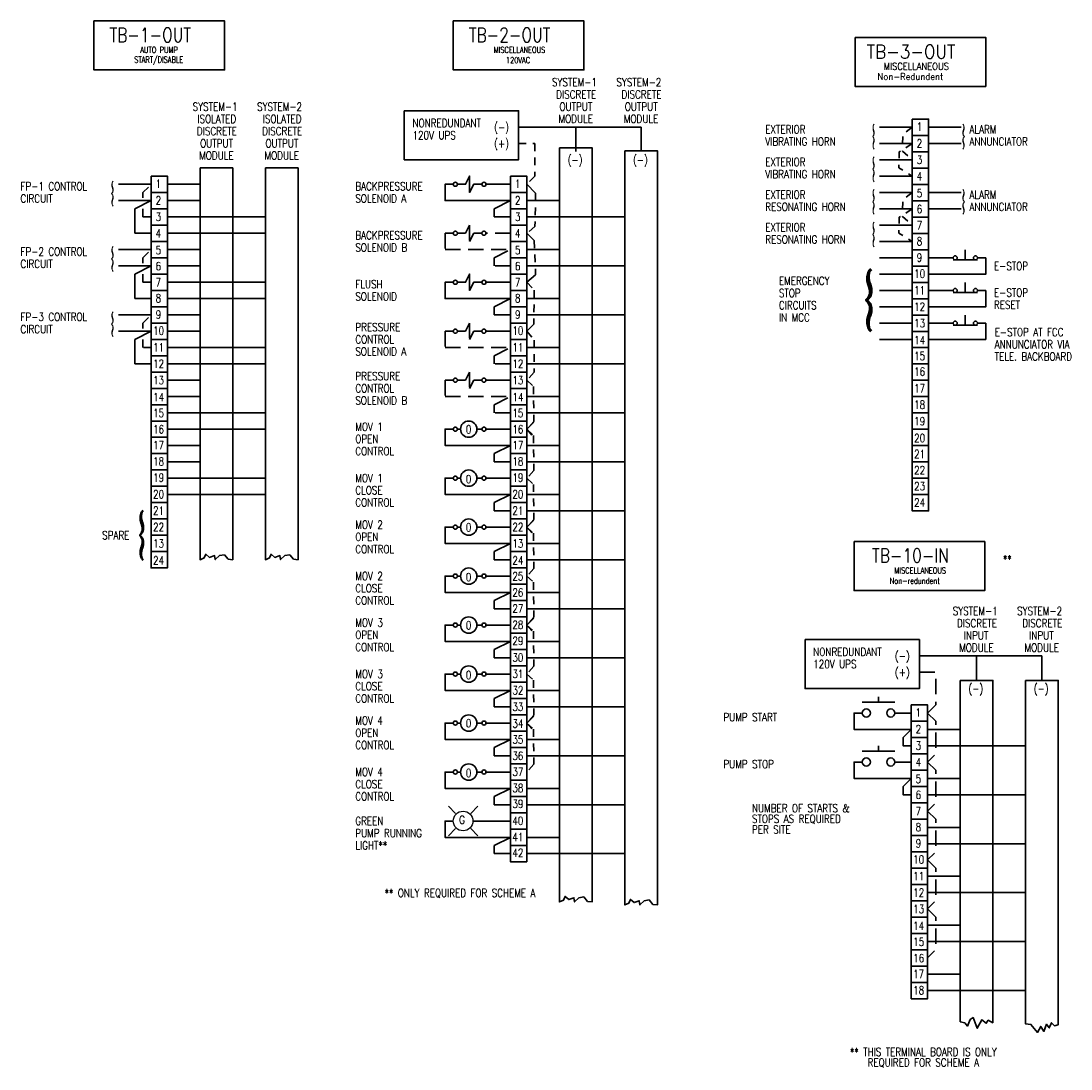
# Model space of a CAD drawing. Extents: x 442.9 to 501.5, y -9.7 to 18.1.
import ezdxf
from ezdxf.enums import TextEntityAlignment as Align

# ---------------------------------------------------------------- set-up
doc = ezdxf.new("R2010")
doc.units = 0
doc.header["$LTSCALE"] = 0.039
doc.header["$MEASUREMENT"] = 0
doc.linetypes.add('( Dashed )', pattern=[9, 6, -3])
doc.linetypes.add('( Hidden )', pattern=[4.5, 3, -1.5])
for name, color, linetype, lineweight in [('55', 7, 'Continuous', 18), ('E-Anno-Text', 53, 'Continuous', 25), ('E-Detl-Grph', 33, 'Continuous', 35)]:
    doc.layers.add(name, color=color, linetype=linetype, lineweight=lineweight)
doc.styles.add('NOTES', font='romans.shx')

# ---------------------------------------------------------------- blocks, each defined once
blk = doc.blocks.new('TB1')
blk.add_3dface([(0, 0.25), (0.25, 0.25), (0.25, 0), (0, 0)])
at = {"style": 'NOTES', "width": 0.78818}
blk.add_attdef('TAG00', text='', height=0.125, dxfattribs=at).set_placement((0, 0), align=Align.CENTER)
blk = doc.blocks.new('TB2')
blk.add_3dface([(0, 0.25), (0.25, 0.25), (0.25, 0), (0, 0)])
at = {"style": 'NOTES', "width": 0.78818}
blk.add_attdef('TAG00', text='', height=0.125, dxfattribs=at).set_placement((0, 0), align=Align.CENTER)
blk = doc.blocks.new('TB1_3')
blk.add_3dface([(0, 0.25), (0.25, 0.25), (0.25, 0), (0, 0)])
at = {"style": 'NOTES', "width": 0.78818}
blk.add_attdef('TAG00', text='', height=0.125, dxfattribs=at).set_placement((0, 0), align=Align.CENTER)
blk = doc.blocks.new('TB2_3')
blk.add_3dface([(0, 0.25), (0.25, 0.25), (0.25, 0), (0, 0)])
at = {"style": 'NOTES', "width": 0.78818}
blk.add_attdef('TAG00', text='', height=0.125, dxfattribs=at).set_placement((0, 0), align=Align.CENTER)
blk = doc.blocks.new('PBNO')
for p, q in [((0.004, 0.082), (0.004, 0.163)), ((-0.246, 0.082), (0.254, 0.082))]:
    blk.add_line(p, q)
for centre in [(-0.183, -0.087), (0.192, -0.087)]:
    blk.add_circle(centre, 0.0624)
blk = doc.blocks.new('LITE')
at = {"layer": '55', "color": 2, "linetype": 'Continuous', "lineweight": 25}
for p, q in [((-0.125, 0.375), (0.0575, 0.19275)), ((0.625, 0.375), (0.4455, 0.1955)), ((0.05925, -0.19075), (-0.125, -0.375)), ((0.4435, -0.1935), (0.625, -0.375))]:
    blk.add_line(p, q, dxfattribs=at)
blk.add_circle((0.25, 0), 0.25, dxfattribs=at)

msp = doc.modelspace()

# ---------------------------------------------------------------- linework, layer by layer
at = {"layer": 'E-Detl-Grph'}
for p, q in [((493.093, 16.5), (493.968, 16.5)), ((493.968, 16.5), (493.968, 16.125)), ((493.968, 16.5), (494.968, 16.5)), ((494.968, 16.5), (494.968, 16.125)), ((499.118, 16.498), (498.618, 16.498)), ((499.368, 16.498), (499.868, 16.498)), ((499.118, 16.248), (498.618, 16.248)), ((499.368, 16.248), (499.868, 16.248)), ((499.118, 15.998), (498.618, 15.998)), ((487.468, 15.625), (486.968, 15.625)), ((487.718, 15.625), (488.218, 15.625)), ((492.968, 15.625), (492.593, 15.625)), ((493.218, 15.625), (493.353, 15.488)), ((499.118, 15.748), (498.618, 15.748)), ((499.118, 15.498), (498.618, 15.498)), ((499.368, 15.498), (499.868, 15.498)), ((487.468, 15.375), (486.968, 15.375)), ((487.218, 15.25), (487.468, 15.375)), ((487.718, 15.375), (488.218, 15.375)), ((492.718, 15.25), (492.968, 15.375)), ((493.218, 15.375), (493.718, 15.375)), ((487.218, 14.875), (487.218, 15.25)), ((487.343, 15.125), (487.343, 15.25)), ((487.468, 15.125), (487.343, 15.125)), ((487.718, 15.125), (489.218, 15.125)), ((492.718, 15.125), (492.718, 15.25)), ((492.968, 15.125), (492.718, 15.125)), ((493.218, 15.125), (494.718, 15.125)), ((499.118, 15.248), (498.618, 15.248)), ((499.368, 15.248), (499.868, 15.248)), ((499.118, 14.998), (498.618, 14.998)), ((487.468, 14.875), (487.218, 14.875)), ((487.718, 14.875), (489.218, 14.875)), ((493.218, 14.875), (493.333, 14.764)), ((499.118, 14.748), (498.618, 14.748)), ((487.468, 14.625), (486.968, 14.625)), ((487.718, 14.625), (488.218, 14.625)), ((493.218, 14.625), (493.718, 14.625)), ((499.118, 14.498), (498.618, 14.498)), ((499.368, 14.498), (499.743, 14.498)), ((499.743, 14.467), (500.118, 14.467)), ((499.93, 14.467), (499.93, 14.623)), ((487.468, 14.375), (486.968, 14.375)), ((487.218, 14.25), (487.468, 14.375)), ((487.718, 14.375), (488.218, 14.375)), ((493.218, 14.375), (494.718, 14.375)), ((487.218, 13.875), (487.218, 14.25)), ((487.343, 14.125), (487.343, 14.25)), ((493.353, 14.236), (493.218, 14.125)), ((499.118, 14.248), (498.618, 14.248)), ((487.468, 14.125), (487.343, 14.125)), ((487.718, 14.125), (489.218, 14.125)), ((492.968, 14.125), (492.593, 14.125)), ((499.118, 13.998), (498.618, 13.998)), ((499.368, 13.998), (499.743, 13.998)), ((499.93, 13.967), (499.93, 14.123)), ((487.468, 13.875), (487.218, 13.875)), ((487.718, 13.875), (489.218, 13.875)), ((492.718, 13.75), (492.968, 13.875)), ((493.218, 13.875), (493.718, 13.875)), ((499.743, 13.967), (500.118, 13.967)), ((492.718, 13.625), (492.718, 13.75)), ((499.118, 13.748), (498.618, 13.748)), ((487.468, 13.625), (486.968, 13.625)), ((487.718, 13.625), (488.218, 13.625)), ((492.968, 13.625), (492.718, 13.625)), ((493.218, 13.625), (494.718, 13.625)), ((499.93, 13.467), (499.93, 13.623)), ((487.468, 13.375), (486.968, 13.375)), ((487.218, 13.25), (487.468, 13.375)), ((487.718, 13.375), (488.218, 13.375)), ((492.968, 13.375), (492.593, 13.375)), ((493.323, 13.482), (493.218, 13.375)), ((499.118, 13.498), (498.618, 13.498)), ((499.368, 13.498), (499.743, 13.498)), ((499.743, 13.467), (500.118, 13.467)), ((487.218, 12.875), (487.218, 13.25)), ((487.343, 13.125), (487.343, 13.25)), ((499.118, 13.248), (498.618, 13.248)), ((487.718, 13.125), (489.218, 13.125)), ((493.218, 13.125), (493.718, 13.125)), ((487.468, 12.875), (487.218, 12.875)), ((487.718, 12.875), (489.218, 12.875)), ((493.218, 12.875), (494.718, 12.875)), ((487.718, 12.625), (488.218, 12.625)), ((492.968, 12.625), (492.593, 12.625)), ((487.718, 12.375), (488.218, 12.375)), ((493.218, 12.375), (493.718, 12.375)), ((487.718, 12.125), (489.218, 12.125)), ((493.218, 12.125), (494.718, 12.125)), ((493.323, 11.982), (493.218, 11.875)), ((487.718, 11.875), (489.218, 11.875)), ((492.156, 11.875), (492.204, 11.875)), ((492.531, 11.875), (492.454, 11.875)), ((492.968, 11.875), (492.593, 11.875)), ((487.718, 11.625), (488.218, 11.625)), ((492.718, 11.5), (492.968, 11.625)), ((493.218, 11.625), (493.718, 11.625)), ((493.218, 11.625), (493.718, 11.625)), ((492.718, 11.375), (492.718, 11.5)), ((487.718, 11.375), (488.218, 11.375)), ((492.968, 11.375), (492.718, 11.375)), ((493.218, 11.375), (493.718, 11.375)), ((493.218, 11.375), (494.718, 11.375)), ((487.718, 11.125), (489.218, 11.125)), ((492.156, 11.125), (492.204, 11.125)), ((492.531, 11.125), (492.454, 11.125)), ((492.968, 11.125), (492.593, 11.125)), ((487.718, 10.875), (489.218, 10.875)), ((492.718, 10.75), (492.968, 10.875)), ((493.218, 10.875), (493.718, 10.875)), ((492.718, 10.625), (492.718, 10.75)), ((492.968, 10.625), (492.718, 10.625)), ((493.218, 10.625), (494.718, 10.625)), ((493.323, 10.482), (493.218, 10.375)), ((492.156, 10.375), (492.204, 10.375)), ((492.531, 10.375), (492.454, 10.375)), ((492.968, 10.375), (492.593, 10.375)), ((492.718, 10), (492.968, 10.125)), ((492.718, 9.875), (492.718, 10)), ((493.218, 10.125), (493.718, 10.125)), ((493.218, 10.125), (493.718, 10.125)), ((493.218, 10.125), (493.718, 10.125)), ((492.968, 9.875), (492.718, 9.875)), ((493.218, 9.875), (493.718, 9.875)), ((493.218, 9.875), (493.718, 9.875)), ((493.218, 9.875), (494.718, 9.875)), ((492.156, 9.625), (492.204, 9.625)), ((492.531, 9.625), (492.454, 9.625)), ((492.968, 9.625), (492.593, 9.625)), ((492.718, 9.25), (492.968, 9.375)), ((493.218, 9.375), (493.718, 9.375)), ((492.718, 9.125), (492.718, 9.25)), ((492.968, 9.125), (492.718, 9.125)), ((493.218, 9.125), (494.718, 9.125)), ((492.156, 8.875), (492.204, 8.875)), ((492.531, 8.875), (492.454, 8.875)), ((492.968, 8.875), (492.593, 8.875)), ((493.323, 8.982), (493.218, 8.875)), ((492.718, 8.5), (492.968, 8.625)), ((493.218, 8.625), (493.718, 8.625)), ((493.218, 8.625), (493.718, 8.625)), ((493.218, 8.625), (493.718, 8.625)), ((492.718, 8.375), (492.718, 8.5)), ((492.968, 8.375), (492.718, 8.375)), ((493.218, 8.375), (493.718, 8.375)), ((493.218, 8.375), (493.718, 8.375)), ((493.218, 8.375), (494.718, 8.375)), ((499.227, 8.403), (500.102, 8.403)), ((500.102, 8.403), (500.102, 8.028)), ((500.102, 8.403), (501.102, 8.403)), ((501.102, 8.403), (501.102, 8.028)), ((492.156, 8.125), (492.204, 8.125)), ((492.531, 8.125), (492.454, 8.125)), ((492.968, 8.125), (492.593, 8.125)), ((492.718, 7.75), (492.968, 7.875)), ((492.718, 7.625), (492.718, 7.75)), ((493.218, 7.875), (493.718, 7.875)), ((492.968, 7.625), (492.718, 7.625)), ((493.218, 7.625), (494.718, 7.625)), ((493.323, 7.482), (493.218, 7.375)), ((498.852, 7.528), (499.102, 7.528)), ((492.156, 7.375), (492.204, 7.375)), ((492.531, 7.375), (492.454, 7.375)), ((492.968, 7.375), (492.593, 7.375)), ((499.352, 7.278), (499.852, 7.278)), ((492.718, 7), (492.968, 7.125)), ((493.218, 7.125), (493.718, 7.125)), ((493.218, 7.125), (493.718, 7.125)), ((493.218, 7.125), (493.718, 7.125)), ((492.718, 6.875), (492.718, 7)), ((499.352, 7.028), (500.852, 7.028)), ((492.968, 6.875), (492.718, 6.875)), ((493.218, 6.875), (493.718, 6.875)), ((493.218, 6.875), (493.718, 6.875)), ((493.218, 6.875), (494.718, 6.875)), ((498.852, 6.778), (499.102, 6.778)), ((492.156, 6.625), (492.204, 6.625)), ((492.531, 6.625), (492.454, 6.625)), ((492.968, 6.625), (492.593, 6.625)), ((499.352, 6.528), (499.852, 6.528)), ((492.718, 6.25), (492.968, 6.375)), ((493.218, 6.375), (493.718, 6.375)), ((493.218, 6.375), (493.718, 6.375)), ((493.218, 6.375), (493.718, 6.375)), ((499.352, 6.278), (500.852, 6.278)), ((492.718, 6.125), (492.718, 6.25)), ((492.968, 6.125), (492.718, 6.125)), ((493.218, 6.125), (493.718, 6.125)), ((493.218, 6.125), (493.718, 6.125)), ((493.218, 6.125), (494.718, 6.125)), ((492.204, 5.875), (492.204, 5.875)), ((492.968, 5.875), (492.393, 5.875)), ((499.352, 5.778), (499.852, 5.778)), ((492.718, 5.5), (492.968, 5.625)), ((492.718, 5.375), (492.718, 5.5)), ((493.218, 5.625), (493.718, 5.625)), ((493.218, 5.625), (493.718, 5.625)), ((493.218, 5.625), (493.718, 5.625)), ((499.352, 5.528), (500.852, 5.528)), ((492.968, 5.375), (492.718, 5.375)), ((493.218, 5.375), (493.718, 5.375)), ((493.218, 5.375), (493.718, 5.375)), ((493.218, 5.375), (494.718, 5.375)), ((499.352, 5.028), (499.852, 5.028)), ((499.352, 4.778), (500.852, 4.778)), ((499.352, 4.278), (499.852, 4.278)), ((499.352, 4.028), (500.852, 4.028)), ((499.352, 3.528), (499.852, 3.528)), ((499.352, 3.278), (500.852, 3.278))]:
    msp.add_line(p, q, dxfattribs=at)
at = {"layer": 'E-Detl-Grph', "linetype": '( Hidden )'}
for p, q in [((487.343, 15.5), (487.468, 15.625)), ((487.343, 15.415), (487.343, 15.5)), ((493.353, 15.488), (493.343, 14.979)), ((493.343, 14.979), (493.218, 14.875)), ((493.333, 14.764), (493.353, 14.236)), ((487.343, 14.5), (487.468, 14.625)), ((487.343, 14.415), (487.343, 14.5)), ((493.218, 14.125), (493.333, 14.001)), ((493.333, 14.001), (493.323, 13.482)), ((487.343, 13.5), (487.468, 13.625)), ((487.343, 13.415), (487.343, 13.5)), ((493.218, 13.375), (493.333, 13.238)), ((493.333, 13.238), (493.333, 12.749)), ((487.468, 13.125), (487.343, 13.125)), ((493.333, 12.749), (493.218, 12.625)), ((493.218, 11.875), (493.333, 11.738)), ((493.218, 10.375), (493.333, 10.238)), ((493.218, 8.875), (493.333, 8.738)), ((493.218, 7.375), (493.333, 7.238))]:
    msp.add_line(p, q, dxfattribs=at)
at = {"layer": 'E-Detl-Grph', "linetype": '( Dashed )'}
for p, q in [((492.968, 14.875), (492.593, 14.875)), ((492.718, 14.5), (492.968, 14.625)), ((492.718, 14.375), (492.718, 14.5)), ((492.968, 14.375), (492.718, 14.375)), ((492.718, 13), (492.968, 13.125)), ((492.718, 12.875), (492.718, 13)), ((492.968, 12.875), (492.718, 12.875)), ((492.718, 12.25), (492.968, 12.375)), ((492.718, 12.125), (492.718, 12.25)), ((492.968, 12.125), (492.718, 12.125))]:
    msp.add_line(p, q, dxfattribs=at)
at = {"layer": 'E-Detl-Grph', "linetype": '( Hidden )', "flags": 128}
for points in [[(499.118, 16.498), (498.972, 16.388), (498.966, 16.13), (499.118, 15.998)], [(499.118, 16.248), (498.919, 16.119), (498.913, 15.878), (499.118, 15.748)], [(499.118, 15.498), (498.972, 15.388), (498.966, 15.13), (499.118, 14.998)], [(499.118, 15.248), (498.919, 15.119), (498.913, 14.878), (499.118, 14.748)]]:
    msp.add_lwpolyline(points, dxfattribs=at)
at = {"layer": 'E-Detl-Grph', "linetype": '( Hidden )'}
for points in [[(493.093, 16.25), (493.343, 16.25), (493.343, 15.75), (493.218, 15.625)], [(493.218, 12.625), (493.32, 12.53), (493.325, 11.994), (493.218, 11.875)], [(493.218, 11.875), (493.32, 11.78), (493.325, 11.244), (493.218, 11.125)], [(493.218, 11.125), (493.32, 11.03), (493.325, 10.494), (493.218, 10.375)], [(493.218, 10.375), (493.32, 10.28), (493.325, 9.744), (493.218, 9.625)], [(493.218, 9.625), (493.32, 9.53), (493.325, 8.994), (493.218, 8.875)], [(493.218, 8.875), (493.32, 8.78), (493.325, 8.244), (493.218, 8.125)], [(493.218, 8.125), (493.32, 8.03), (493.325, 7.494), (493.218, 7.375)], [(493.218, 7.375), (493.32, 7.28), (493.325, 6.744), (493.218, 6.625)]]:
    msp.add_lwpolyline(points, dxfattribs=at)
at = {"layer": 'E-Detl-Grph', "flags": 128}
for points in [[(493.718, 16.183), (494.218, 16.183), (494.218, 4.635), (494.148, 4.645), (494.089, 4.712), (494.016, 4.7), (493.95, 4.636), (493.94, 4.699), (493.861, 4.671), (493.803, 4.72), (493.781, 4.663), (493.718, 4.635)], [(494.718, 16.137), (495.218, 16.137), (495.218, 4.589), (495.148, 4.599), (495.089, 4.666), (495.016, 4.654), (494.95, 4.59), (494.94, 4.653), (494.861, 4.625), (494.803, 4.674), (494.781, 4.617), (494.718, 4.589)], [(488.218, 15.875), (488.718, 15.875), (488.718, 9.875), (488.648, 9.885), (488.589, 9.952), (488.516, 9.941), (488.45, 9.877), (488.44, 9.939), (488.361, 9.912), (488.303, 9.96), (488.281, 9.904), (488.218, 9.875)], [(489.218, 15.875), (489.718, 15.875), (489.718, 9.875), (489.648, 9.885), (489.589, 9.952), (489.516, 9.941), (489.45, 9.877), (489.44, 9.939), (489.361, 9.912), (489.303, 9.96), (489.281, 9.904), (489.218, 9.875)], [(499.852, 8.028), (500.352, 8.028), (500.351, 2.785), (500.28, 2.823), (500.251, 2.777), (500.184, 2.831), (500.113, 2.702), (500.05, 2.864), (500.005, 2.835), (499.963, 2.735), (499.921, 2.785), (499.852, 2.802)], [(500.852, 8.028), (501.352, 8.028), (501.351, 2.756), (501.297, 2.739), (501.247, 2.785), (501.214, 2.706), (501.172, 2.764), (501.134, 2.652), (501.084, 2.731), (501.034, 2.639), (500.934, 2.76), (500.852, 2.768)]]:
    msp.add_lwpolyline(points, close=True, dxfattribs=at)
for points in [[(492.093, 15.625), (491.968, 15.625), (491.968, 15.375), (492.968, 15.375)], [(492.156, 15.625), (492.281, 15.625), (492.343, 15.75), (492.343, 15.5), (492.406, 15.625), (492.531, 15.625)], [(500.118, 14.498), (500.243, 14.498), (500.243, 14.248), (499.368, 14.248)], [(492.156, 14.125), (492.281, 14.125), (492.343, 14.25), (492.343, 14), (492.406, 14.125), (492.531, 14.125)], [(492.093, 14.125), (491.968, 14.125), (491.968, 13.875), (492.968, 13.875)], [(500.118, 13.998), (500.243, 13.998), (500.243, 13.748), (499.368, 13.748)], [(500.118, 13.498), (500.243, 13.498), (500.243, 13.248), (499.368, 13.248)], [(492.093, 11.875), (491.968, 11.875), (491.968, 11.625), (492.968, 11.625)], [(492.093, 11.125), (491.968, 11.125), (491.968, 10.875), (492.968, 10.875)], [(492.093, 10.375), (491.968, 10.375), (491.968, 10.125), (492.968, 10.125)], [(492.093, 9.625), (491.968, 9.625), (491.968, 9.375), (492.968, 9.375)], [(492.093, 8.875), (491.968, 8.875), (491.968, 8.625), (492.968, 8.625)], [(492.093, 8.125), (491.968, 8.125), (491.968, 7.875), (492.968, 7.875)], [(498.352, 7.528), (498.227, 7.528), (498.227, 7.278), (499.102, 7.278)], [(492.093, 7.375), (491.968, 7.375), (491.968, 7.125), (492.968, 7.125)], [(499.102, 7.278), (498.977, 7.153), (498.977, 7.028), (499.102, 7.028)], [(498.352, 6.778), (498.227, 6.778), (498.227, 6.528), (499.102, 6.528)], [(492.093, 6.625), (491.968, 6.625), (491.968, 6.375), (492.968, 6.375)], [(499.102, 6.528), (498.977, 6.403), (498.977, 6.278), (499.102, 6.278)], [(492.093, 5.875), (491.968, 5.875), (491.968, 5.625), (492.968, 5.625)]]:
    msp.add_lwpolyline(points, dxfattribs=at)
at = {"layer": 'E-Detl-Grph', "linetype": '( Dashed )'}
for points in [[(492.156, 14.875), (492.281, 14.875), (492.343, 15), (492.343, 14.75), (492.406, 14.875), (492.531, 14.875)], [(492.093, 14.875), (491.968, 14.875), (491.968, 14.625), (492.968, 14.625)], [(492.093, 13.375), (491.968, 13.375), (491.968, 13.125), (492.968, 13.125)], [(492.156, 13.375), (492.281, 13.375), (492.343, 13.5), (492.343, 13.25), (492.406, 13.375), (492.531, 13.375)], [(492.156, 12.625), (492.281, 12.625), (492.343, 12.75), (492.343, 12.5), (492.406, 12.625), (492.531, 12.625)], [(492.093, 12.625), (491.968, 12.625), (491.968, 12.375), (492.968, 12.375)]]:
    msp.add_lwpolyline(points, dxfattribs=at)
at = {"layer": 'E-Detl-Grph', "linetype": '( Dashed )', "flags": 128}
for points in [[(499.227, 8.153), (499.477, 8.153), (499.477, 7.653), (499.352, 7.528)], [(499.352, 7.528), (499.477, 7.403), (499.477, 6.903), (499.352, 6.778)], [(499.352, 6.778), (499.477, 6.653), (499.477, 6.153), (499.352, 6.028)], [(499.352, 6.028), (499.477, 5.903), (499.477, 5.403), (499.352, 5.278)], [(499.352, 5.278), (499.477, 5.153), (499.477, 4.653), (499.352, 4.528)], [(499.352, 4.528), (499.477, 4.403), (499.477, 3.903), (499.352, 3.778)]]:
    msp.add_lwpolyline(points, dxfattribs=at)
at = {"layer": 'E-Detl-Grph'}
for centre, radius in [((492.124, 15.625), 0.0313), ((492.562, 15.625), 0.0313), ((499.774, 14.498), 0.0312), ((500.086, 14.498), 0.0312), ((492.124, 14.125), 0.0313), ((492.562, 14.125), 0.0313), ((499.774, 13.998), 0.0312), ((500.086, 13.998), 0.0312), ((499.774, 13.498), 0.0312), ((500.086, 13.498), 0.0312), ((492.124, 11.875), 0.0313), ((492.329, 11.875), 0.125), ((492.562, 11.875), 0.0313), ((492.124, 11.125), 0.0313), ((492.329, 11.125), 0.125), ((492.562, 11.125), 0.0313), ((492.329, 10.375), 0.125), ((492.124, 10.375), 0.0313), ((492.562, 10.375), 0.0313), ((492.124, 9.625), 0.0313), ((492.329, 9.625), 0.125), ((492.562, 9.625), 0.0313), ((492.124, 8.875), 0.0313), ((492.329, 8.875), 0.125), ((492.562, 8.875), 0.0313), ((492.329, 8.125), 0.125), ((492.124, 8.125), 0.0313), ((492.562, 8.125), 0.0313), ((492.124, 7.375), 0.0313), ((492.329, 7.375), 0.125), ((492.562, 7.375), 0.0313), ((492.124, 6.625), 0.0313), ((492.329, 6.625), 0.125), ((492.562, 6.625), 0.0313)]:
    msp.add_circle(centre, radius, dxfattribs=at)
at = {"layer": 'E-Detl-Grph', "linetype": '( Dashed )'}
for centre in [(492.124, 14.875), (492.562, 14.875), (492.124, 13.375), (492.562, 13.375), (492.124, 12.625), (492.562, 12.625)]:
    msp.add_circle(centre, 0.0313, dxfattribs=at)
at = {"layer": 'E-Detl-Grph'}
for points in [[(486.593, 18.125), (488.593, 18.125), (488.593, 17.375), (486.593, 17.375)], [(492.093, 18.125), (494.093, 18.125), (494.093, 17.375), (492.093, 17.375)], [(498.243, 17.873), (500.243, 17.873), (500.243, 17.123), (498.243, 17.123)], [(491.343, 16.75), (493.093, 16.75), (493.093, 16), (491.343, 16)], [(498.227, 10.153), (500.227, 10.153), (500.227, 9.403), (498.227, 9.403)], [(497.477, 8.653), (499.227, 8.653), (499.227, 7.903), (497.477, 7.903)]]:
    msp.add_3dface(points, dxfattribs=at)

# ---------------------------------------------------------------- block references
for name, p in [('TB1', (499.118, 16.373)), ('TB1', (499.118, 16.123)), ('TB1', (499.118, 15.873)), ('TB1', (499.118, 15.623)), ('TB1', (487.468, 15.5)), ('TB1', (492.968, 15.5)), ('TB1', (499.118, 15.373)), ('TB1', (487.468, 15.25)), ('TB1', (492.968, 15.25)), ('TB1', (499.118, 15.123)), ('TB1', (487.468, 15)), ('TB1', (492.968, 15)), ('TB1', (499.118, 14.873)), ('TB1', (487.468, 14.75)), ('TB1', (492.968, 14.75)), ('TB1', (499.118, 14.623)), ('TB1', (487.468, 14.5)), ('TB1', (492.968, 14.5)), ('TB1', (487.468, 14.25)), ('TB1', (492.968, 14.25)), ('TB1', (499.118, 14.373)), ('TB2', (499.118, 14.123)), ('TB1', (487.468, 14)), ('TB1', (492.968, 14)), ('TB1', (487.468, 13.75)), ('TB1', (492.968, 13.75)), ('TB2', (499.118, 13.873)), ('TB2', (499.118, 13.623)), ('TB1', (487.468, 13.5)), ('TB1', (492.968, 13.5)), ('TB2', (499.118, 13.373)), ('TB2', (487.468, 13.25)), ('TB2', (492.968, 13.25)), ('TB2', (499.118, 13.123)), ('TB2', (487.468, 13)), ('TB2', (492.968, 13)), ('TB2', (499.118, 12.873)), ('TB2', (487.468, 12.75)), ('TB2', (492.968, 12.75)), ('TB1', (499.118, 12.623)), ('TB2', (487.468, 12.5)), ('TB2', (492.968, 12.5)), ('TB1', (499.118, 12.373)), ('TB2', (487.468, 12.25)), ('TB2', (492.968, 12.25)), ('TB2', (487.468, 12)), ('TB2', (492.968, 12)), ('TB1', (499.118, 12.123)), ('TB1', (499.118, 11.873)), ('TB2', (487.468, 11.75)), ('TB2', (492.968, 11.75)), ('TB2', (487.468, 11.5)), ('TB2', (492.968, 11.5)), ('TB1', (499.118, 11.623)), ('TB1', (499.118, 11.373)), ('TB2', (487.468, 11.25)), ('TB2', (492.968, 11.25)), ('TB1', (499.118, 11.123)), ('TB2', (487.468, 11)), ('TB2', (492.968, 11)), ('TB1', (499.118, 10.873)), ('TB2', (487.468, 10.75)), ('TB2', (492.968, 10.75)), ('TB1', (499.118, 10.623)), ('TB2', (487.468, 10.5)), ('TB2', (492.968, 10.5)), ('TB2', (487.468, 10.25)), ('TB2', (492.968, 10.25)), ('TB2', (487.468, 10)), ('TB2', (492.968, 10)), ('TB2', (487.468, 9.75)), ('TB2', (492.968, 9.75)), ('TB2', (492.968, 9.5)), ('TB2', (492.968, 9.25)), ('TB2', (492.968, 9)), ('TB2', (492.968, 8.75)), ('TB2', (492.968, 8.5)), ('TB2', (492.968, 8.25)), ('TB2', (492.968, 8)), ('TB2', (492.968, 7.75)), ('TB2', (492.968, 7.5)), ('TB1_3', (499.102, 7.403)), ('TB2', (492.968, 7.25)), ('TB1_3', (499.102, 7.153)), ('TB2', (492.968, 7)), ('TB1_3', (499.102, 6.903)), ('TB2', (492.968, 6.75)), ('TB1_3', (499.102, 6.653)), ('TB2', (492.968, 6.5)), ('TB1_3', (499.102, 6.403)), ('TB2', (492.968, 6.25)), ('TB1_3', (499.102, 6.153)), ('TB2', (492.968, 6)), ('TB1_3', (499.102, 5.903)), ('TB2', (492.968, 5.75)), ('TB1_3', (499.102, 5.653)), ('TB2', (492.968, 5.5)), ('TB1_3', (499.102, 5.403)), ('TB2', (492.968, 5.25)), ('TB2_3', (499.102, 5.153)), ('TB2_3', (499.102, 4.903)), ('TB2_3', (499.102, 4.653)), ('TB2_3', (499.102, 4.403)), ('TB2_3', (499.102, 4.153)), ('TB2_3', (499.102, 3.903)), ('TB2_3', (499.102, 3.653)), ('TB2_3', (499.102, 3.403)), ('TB2_3', (499.102, 3.153))]:
    msp.add_blockref(name, p, dxfattribs=at)
at = {"layer": 'E-Detl-Grph', "linetype": '( Hidden )'}
for p in [(498.597, 7.615), (498.597, 6.865)]:
    msp.add_blockref('PBNO', p, dxfattribs=at)
at = {"layer": 'E-Detl-Grph', "linetype": '( Hidden )', "xscale": 0.6, "yscale": 0.6, "zscale": 0.6}
msp.add_blockref('LITE', (492.093, 5.875), dxfattribs=at)

# ---------------------------------------------------------------- texts
at = {"layer": 'E-Anno-Text', "style": 'NOTES'}
for s, height, width, p in [('TB-1-OUT', 0.2188, 0.78818, (487.455, 17.803)), ('TB-2-OUT', 0.2188, 0.78818, (492.955, 17.803)), ('TB-3-OUT', 0.2083, 0.9, (499.1, 17.551)), ('TB-10-IN', 0.2188, 0.78818, (499.09, 9.831))]:
    msp.add_text(s, height=height, dxfattribs=dict(at, width=width)).set_placement(p, align=Align.CENTER)
for s, height, width, p in [('AUTO PUMP', 0.0938, 0.78818, (487.588, 17.683)), ('MISCELLANEOUS', 0.09375, 0.78818, (493.106, 17.683)), ('START/DISABLE', 0.09375, 0.78818, (487.585, 17.533)), ('120VAC', 0.0938, 0.78818, (493.084, 17.526)), ('MISCELLANEOUS', 0.10413, 0.9, (499.18, 17.43)), ('Non-Redundent', 0.10413, 0.9, (499.089, 17.274)), ('{', 0.5, 0.449999, (487.326, 10.286)), ('MISCELLANEOUS', 0.09375, 0.78818, (499.24, 9.711)), ('Non-redundent', 0.09375, 0.78818, (499.156, 9.554))]:
    msp.add_text(s, height=height, dxfattribs=dict(at, width=width)).set_placement(p, align=Align.MIDDLE_CENTER)
at = {"layer": 'E-Anno-Text', "style": 'NOTES', "width": 0.78818}
for s, p in [('SYSTEM-1', (493.947, 17.25)), ('SYSTEM-2', (494.933, 17.25)), ('DISCRETE', (493.974, 17.063)), ('DISCRETE', (494.974, 17.063)), ('SYSTEM-1', (488.447, 16.875)), ('SYSTEM-2', (489.433, 16.875)), ('OUTPUT', (493.969, 16.876)), ('OUTPUT', (494.969, 16.876)), ('ISOLATED', (488.473, 16.688)), ('ISOLATED', (489.473, 16.688)), ('MODULE', (493.967, 16.689)), ('MODULE', (494.967, 16.689)), ('DISCRETE', (488.474, 16.501)), ('DISCRETE', (489.474, 16.501)), ('OUTPUT', (488.469, 16.314)), ('OUTPUT', (489.469, 16.314)), ('MODULE', (488.467, 16.127)), ('MODULE', (489.467, 16.127)), ('SYSTEM-1', (500.081, 9.153)), ('SYSTEM-2', (501.067, 9.153)), ('DISCRETE', (500.108, 8.966)), ('DISCRETE', (501.108, 8.966)), ('INPUT', (500.094, 8.779)), ('INPUT', (501.094, 8.779)), ('MODULE', (500.1, 8.592)), ('MODULE', (501.1, 8.592))]:
    msp.add_text(s, height=0.125, dxfattribs=at).set_placement(p, align=Align.TOP_CENTER)
for s, height, p in [('NONREDUNDANT', 0.125, (491.468, 16.562)), ('1', 0.125, (499.185, 16.506)), ('120V UPS ', 0.125, (491.468, 16.375)), ('EXTERIOR', 0.1247, (496.868, 16.466)), ('ALARM', 0.1247, (499.993, 16.466)), ('VIBRATING HORN', 0.12475, (496.868, 16.279)), ('2', 0.125, (499.185, 16.251)), ('ANNUNCIATOR', 0.12475, (499.993, 16.279)), ('EXTERIOR', 0.1247, (496.868, 15.966)), ('3', 0.125, (499.185, 15.999)), ('VIBRATING HORN', 0.12475, (496.868, 15.779)), ('4', 0.125, (499.185, 15.747)), ('FP-1 CONTROL', 0.125, (485.468, 15.594)), ('1', 0.125, (487.536, 15.633)), ('BACKPRESSURE', 0.125, (490.593, 15.594)), ('1', 0.125, (493.036, 15.633)), ('CIRCUIT', 0.125, (485.468, 15.406)), ('2', 0.125, (487.536, 15.378)), ('SOLENOID A', 0.125, (490.593, 15.406)), ('2', 0.125, (493.036, 15.378)), ('EXTERIOR', 0.1247, (496.868, 15.466)), ('5', 0.125, (499.185, 15.489)), ('ALARM', 0.1247, (499.993, 15.466)), ('RESONATING HORN', 0.12475, (496.868, 15.279)), ('6', 0.125, (499.185, 15.245)), ('ANNUNCIATOR', 0.12475, (499.993, 15.279)), ('3', 0.125, (487.536, 15.126)), ('3', 0.125, (493.036, 15.126)), ('EXTERIOR', 0.1247, (496.868, 14.966)), ('7', 0.125, (499.185, 14.996)), ('4', 0.125, (487.536, 14.874)), ('BACKPRESSURE', 0.125, (490.593, 14.844)), ('4', 0.125, (493.036, 14.874)), ('RESONATING HORN', 0.12475, (496.868, 14.779)), ('8', 0.125, (499.185, 14.752)), ('FP-2 CONTROL', 0.125, (485.468, 14.594)), ('5', 0.125, (487.536, 14.616)), ('SOLENOID B', 0.125, (490.593, 14.656)), ('5', 0.125, (493.036, 14.616)), ('CIRCUIT', 0.125, (485.468, 14.406)), ('9', 0.125, (499.185, 14.502)), ('6', 0.125, (487.536, 14.372)), ('6', 0.125, (493.036, 14.372)), ('10', 0.125, (499.146, 14.256)), ('E-STOP', 0.1247, (500.368, 14.373)), ('7', 0.125, (487.536, 14.123)), ('FLUSH', 0.125, (490.593, 14.094)), ('7', 0.125, (493.036, 14.123)), ('EMERGENCY ', 0.1247, (497.077, 14.146)), ('STOP', 0.1247, (497.077, 13.959)), ('11', 0.125, (499.146, 14.001)), ('E-STOP', 0.1247, (500.368, 13.966)), ('8', 0.125, (487.536, 13.879)), ('SOLENOID ', 0.125, (490.593, 13.906)), ('8', 0.125, (493.036, 13.879)), ('CIRCUITS  ', 0.1247, (497.077, 13.772)), ('RESET', 0.1247, (500.368, 13.779)), ('9', 0.125, (487.536, 13.63)), ('9', 0.125, (493.036, 13.63)), ('12', 0.125, (499.146, 13.749)), ('FP-3 CONTROL', 0.125, (485.468, 13.594)), ('PRESSURE', 0.125, (490.593, 13.437)), ('IN MCC', 0.1247, (497.077, 13.585)), ('13', 0.125, (499.146, 13.497)), ('CIRCUIT', 0.125, (485.468, 13.406)), ('10', 0.125, (487.497, 13.383)), ('10', 0.125, (492.997, 13.383)), ('E-STOP AT FCC ', 0.12475, (500.379, 13.361)), ('11', 0.125, (487.497, 13.128)), ('CONTROL', 0.125, (490.593, 13.25)), ('11', 0.125, (492.997, 13.128)), ('14', 0.125, (499.146, 13.239)), ('ANNUNCIATOR VIA', 0.12475, (500.379, 13.174)), ('SOLENOID A', 0.125, (490.593, 13.063)), ('15', 0.125, (499.146, 12.995)), ('TELE. BACKBOARD', 0.12475, (500.379, 12.987)), ('12', 0.125, (487.497, 12.876)), ('12', 0.125, (492.997, 12.876)), ('PRESSURE', 0.125, (490.593, 12.687)), ('16', 0.125, (499.146, 12.756)), ('13', 0.125, (487.497, 12.624)), ('CONTROL', 0.125, (490.593, 12.5)), ('13', 0.125, (492.997, 12.624)), ('17', 0.125, (499.146, 12.501)), ('14', 0.125, (487.497, 12.366)), ('SOLENOID B', 0.125, (490.593, 12.313)), ('14', 0.125, (492.997, 12.366)), ('18', 0.125, (499.146, 12.249)), ('15', 0.125, (487.497, 12.122)), ('15', 0.125, (492.997, 12.122)), ('19', 0.125, (499.146, 11.997)), ('16', 0.125, (487.497, 11.873)), ('MOV 1', 0.1247, (490.593, 11.912)), ('0', 0.125, (492.285, 11.872)), ('16', 0.125, (492.997, 11.873)), ('OPEN', 0.1247, (490.593, 11.725)), ('20', 0.125, (499.146, 11.739)), ('17', 0.125, (487.497, 11.629)), ('CONTROL', 0.1247, (490.593, 11.538)), ('17', 0.125, (492.997, 11.629)), ('18', 0.125, (487.497, 11.38)), ('18', 0.125, (492.997, 11.38)), ('21', 0.125, (499.146, 11.495)), ('22', 0.125, (499.146, 11.246)), ('19', 0.125, (487.497, 11.133)), ('MOV 1', 0.1247, (490.593, 11.126)), ('0', 0.125, (492.285, 11.11)), ('19', 0.125, (492.997, 11.133)), ('20', 0.125, (487.497, 10.878)), ('CLOSE', 0.1247, (490.593, 10.939)), ('20', 0.125, (492.997, 10.878)), ('23', 0.125, (499.146, 11.002)), ('CONTROL', 0.1247, (490.593, 10.752)), ('24', 0.125, (499.146, 10.752)), ('21', 0.125, (487.497, 10.628)), ('21', 0.125, (492.997, 10.628)), ('MOV 2', 0.1247, (490.593, 10.412)), ('SPARE', 0.125, (486.718, 10.25)), ('22', 0.125, (487.497, 10.376)), ('OPEN', 0.1247, (490.593, 10.225)), ('0', 0.125, (492.285, 10.372)), ('22', 0.125, (492.997, 10.376)), ('13', 0.125, (487.497, 10.124)), ('13', 0.125, (492.997, 10.124)), ('CONTROL', 0.1247, (490.593, 10.038)), ('24', 0.125, (487.497, 9.866)), ('24', 0.125, (492.997, 9.866)), ('** ', 0.1247, (500.505, 9.885)), ('MOV 2', 0.1247, (490.593, 9.626)), ('0', 0.125, (492.285, 9.61)), ('25', 0.125, (492.997, 9.622)), ('CLOSE', 0.1247, (490.593, 9.439)), ('26', 0.125, (492.997, 9.373)), ('CONTROL', 0.1247, (490.593, 9.252)), ('27', 0.125, (492.997, 9.129)), ('MOV 3', 0.1247, (490.593, 8.912)), ('0', 0.125, (492.285, 8.872)), ('28', 0.125, (492.997, 8.88)), ('OPEN', 0.1247, (490.593, 8.725)), ('29', 0.125, (492.997, 8.633)), ('CONTROL', 0.1247, (490.593, 8.538)), ('NONREDUNDANT', 0.125, (497.602, 8.465)), ('30', 0.125, (492.997, 8.378)), ('120V UPS ', 0.125, (497.602, 8.278)), ('MOV 3', 0.1247, (490.593, 8.126)), ('0', 0.125, (492.285, 8.11)), ('31', 0.125, (492.997, 8.128)), ('CLOSE', 0.1247, (490.593, 7.939)), ('32', 0.125, (492.997, 7.876)), ('CONTROL', 0.1247, (490.593, 7.752)), ('33', 0.125, (492.997, 7.624)), ('1', 0.125, (499.169, 7.536)), ('MOV 4', 0.1247, (490.593, 7.412)), ('0', 0.125, (492.285, 7.372)), ('34', 0.125, (492.997, 7.366)), ('PUMP START', 0.125, (496.227, 7.465)), ('OPEN', 0.1247, (490.593, 7.225)), ('2', 0.125, (499.169, 7.281)), ('CONTROL', 0.1247, (490.593, 7.038)), ('35', 0.125, (492.997, 7.122)), ('3', 0.125, (499.169, 7.029)), ('36', 0.125, (492.997, 6.873)), ('PUMP STOP', 0.125, (496.227, 6.746)), ('4', 0.125, (499.169, 6.777)), ('MOV 4', 0.1247, (490.593, 6.626)), ('0', 0.125, (492.285, 6.61)), ('37', 0.125, (492.997, 6.629)), ('CLOSE', 0.1247, (490.593, 6.439)), ('38', 0.125, (492.997, 6.38)), ('5', 0.125, (499.169, 6.519)), ('CONTROL', 0.1247, (490.593, 6.252)), ('6', 0.125, (499.169, 6.275)), ('39', 0.125, (492.997, 6.138)), ('G', 0.125, (492.182, 5.892)), ('7', 0.125, (499.169, 6.026)), ('GREEN', 0.1247, (490.593, 5.876)), ('40', 0.125, (492.997, 5.879)), ('8', 0.125, (499.169, 5.782)), ('PUMP RUNNING', 0.12475, (490.593, 5.689)), ('41', 0.125, (492.997, 5.63)), ('LIGHT**', 0.1247, (490.593, 5.502)), ('9', 0.125, (499.169, 5.533)), ('42', 0.125, (492.997, 5.388)), ('10', 0.125, (499.131, 5.286)), ('11', 0.125, (499.131, 5.031)), ('** ONLY REQUIRED FOR SCHEME A', 0.12475, (491.041, 4.773)), ('12', 0.125, (499.131, 4.779)), ('13', 0.125, (499.131, 4.527)), ('14', 0.125, (499.131, 4.269)), ('15', 0.125, (499.131, 4.025)), ('16', 0.125, (499.131, 3.776)), ('17', 0.125, (499.131, 3.532)), ('18', 0.125, (499.131, 3.283))]:
    msp.add_text(s, height=height, dxfattribs=at).set_placement(p, align=Align.MIDDLE_LEFT)
at = {"layer": 'E-Anno-Text', "attachment_point": 4, "line_spacing_factor": 0.779643, "style": 'NOTES'}
for s, insert, char_height in [('\\H1.000000x;\\W0.788180;NUMBER OF STARTS & \\PSTOPS AS REQUIRED \\PPER SITE', (496.664, 5.908), 0.125), ('\\H1.000000x;\\W0.788180;** THIS TERMINAL BOARD IS ONLY\\P    REQUIRED FOR SCHEME A', (498.164, 2.252), 0.12475)]:
    msp.add_mtext(s, dxfattribs=dict(at, insert=insert, char_height=char_height))
at = {"layer": 'E-Detl-Grph', "style": 'NOTES'}
for s, height, width, p in [('(-)', 0.125, 0.78818, (492.718, 16.5)), ('{', 0.25, 0.450001, (498.493, 16.373)), ('}', 0.25, 0.450001, (499.868, 16.373)), ('(+)', 0.125, 0.78818, (492.718, 16.25)), ('(-)', 0.125, 0.78818, (493.843, 16)), ('(-)', 0.125, 0.78818, (494.843, 16)), ('{', 0.25, 0.450001, (498.493, 15.873)), ('{', 0.25, 0.450001, (486.843, 15.5)), ('{', 0.25, 0.450001, (498.493, 15.373)), ('}', 0.25, 0.450001, (499.868, 15.373)), ('{', 0.25, 0.450001, (498.493, 14.873)), ('{', 0.25, 0.450001, (486.843, 14.5)), ('{', 0.625, 0.54, (498.359, 13.895)), ('{', 0.25, 0.450001, (486.843, 13.5)), ('(-)', 0.125, 0.78818, (498.852, 8.403)), ('(+)', 0.125, 0.78818, (498.852, 8.153)), ('(-)', 0.125, 0.78818, (499.977, 7.903)), ('(-)', 0.125, 0.78818, (500.977, 7.903))]:
    msp.add_text(s, height=height, dxfattribs=dict(at, width=width)).set_placement(p, align=Align.MIDDLE_LEFT)

doc.saveas('drawing.dxf')
